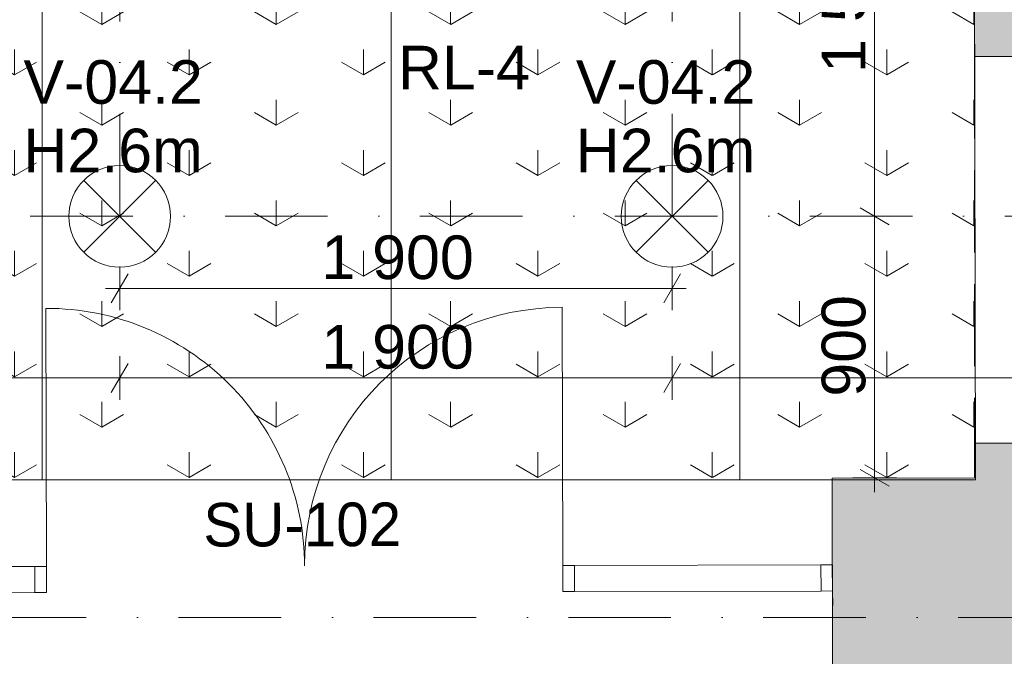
# Model space of a CAD drawing. Header units: millimetres. Extents: x -2532 to 181134, y -4151 to 53885.
# Tile 79 of 165: x 9918 to 13305, y 13761 to 15951. Entities that reach past the tile are written whole.
import ezdxf
from ezdxf.enums import TextEntityAlignment as Align

# ---------------------------------------------------------------- set-up
doc = ezdxf.new("R2010")
doc.units = ezdxf.units.MM
doc.header["$MEASUREMENT"] = 0
doc.linetypes.add('Dot & Dashed', pattern=[670.277762, 352.777767, -176.388884, 0, -141.111112])
doc.linetypes.add('Hidden Line', pattern=[391.222223, 282.222223, -109])
for name, color, linetype in [('AR - Seinad SS 2', 7, 'Continuous'), ('AR - Seinad SS.ol', 7, 'Continuous'), ('AR - Teljed', 7, 'Continuous'), ('ARCHICAD Doors', 7, 'Continuous'), ('New_ARCHICAD Door Markers', 7, 'Continuous'), ('New_SA - ripplaed', 7, 'Continuous'), ('SA - tähistused - laeviimistlus', 7, 'Continuous'), ('SA - tähistused - valgustus', 7, 'Continuous'), ('SA - valgustid', 7, 'Continuous')]:
    doc.layers.add(name, color=color, linetype=linetype)
for name, color, linetype, lineweight in [('AR - Seinad SS 2_Pen_No__221', 252, 'Continuous', 13), ('AR - Seinad SS.ol_Pen_No__221', 252, 'Continuous', 13), ('AR - Teljed_Pen_No__4', 8, 'Continuous', 13), ('ARCHICAD Doors_Pen_No__221', 252, 'Continuous', 13), ('New_ARCHICAD Door Markers_Pen_No__7', 7, 'Continuous', 13), ('New_ARCHICAD Doors_Pen_No__207', 5, 'Continuous', 13), ('New_SA - ripplaed_Pen_No__207', 5, 'Continuous', 9), ('SA - tähistused - laeviimistlus_Pen_No__211', 214, 'Continuous', 15), ('SA - tähistused - valgustus_Pen_No__105', 30, 'Continuous', 5), ('SA - tähistused - valgustus_Pen_No__25', 5, 'Continuous', 15), ('SA - valgustid_Pen_No__105', 30, 'Continuous', 5)]:
    doc.layers.add(name, color=color, linetype=linetype, lineweight=lineweight)
doc.styles.add('GENERATED_STYLE_1', font='txt')
doc.styles.add('GENERATED_STYLE_3', font='txt')
doc.dimstyles.new('GENERATED_STYLE__1', dxfattribs={"dimtxt": 150, "dimasz": 76, "dimexe": 0.18, "dimexo": 0.0625, "dimgap": 0.09, "dimtad": 1, "dimdec": 0, "dimzin": 0, "dimdsep": 46, "dimtxsty": 'GENERATED_STYLE_3', "dimblk": 'ARROWHEAD_2', "dimblk1": 'ARROWHEAD_2', "dimblk2": 'ARROWHEAD_2', "dimcen": 0.09, "dimse1": 1, "dimse2": 1, "dimclrd": 256, "dimclre": 256, "dimclrt": 256, "dimadec": 0, "dimazin": 0, "dimtfac": 1, "dimtdec": 4, "dimtmove": 0, "dimatfit": 3, "dimfxl": 0, "dimtolj": 1, "dimtzin": 0, "dimarcsym": 0})
doc.dimstyles.new('GENERATED_STYLE__10', dxfattribs={"dimtxt": 150, "dimasz": 76, "dimexe": 0.18, "dimexo": 0.0625, "dimgap": 0.09, "dimtad": 1, "dimdec": 0, "dimzin": 0, "dimdsep": 46, "dimtxsty": 'GENERATED_STYLE_3', "dimblk": 'ARROWHEAD_2', "dimblk1": 'ARROWHEAD_2', "dimblk2": 'ARROWHEAD_2', "dimcen": 0.09, "dimse1": 1, "dimse2": 1, "dimclrd": 256, "dimclre": 256, "dimclrt": 256, "dimadec": 0, "dimazin": 0, "dimtfac": 1, "dimtdec": 4, "dimtmove": 0, "dimatfit": 3, "dimfxl": 0, "dimtolj": 1, "dimtzin": 0, "dimarcsym": 0})
doc.dimstyles.new('GENERATED_STYLE__11', dxfattribs={"dimtxt": 150, "dimasz": 76, "dimexe": 0.18, "dimexo": 0.0625, "dimgap": 0.09, "dimtad": 1, "dimtih": 1, "dimtoh": 1, "dimdec": 0, "dimzin": 0, "dimdsep": 46, "dimtxsty": 'GENERATED_STYLE_3', "dimblk": 'ARROWHEAD_2', "dimblk1": 'ARROWHEAD_2', "dimblk2": 'ARROWHEAD_2', "dimcen": 0.09, "dimse1": 1, "dimse2": 1, "dimclrd": 256, "dimclre": 256, "dimclrt": 256, "dimadec": 0, "dimazin": 0, "dimtfac": 1, "dimtdec": 4, "dimtmove": 0, "dimatfit": 3, "dimfxl": 0, "dimtolj": 1, "dimtzin": 0, "dimarcsym": 0})
doc.dimstyles.new('GENERATED_STYLE__2', dxfattribs={"dimtxt": 150, "dimasz": 76, "dimexe": 0.18, "dimexo": 0.0625, "dimgap": 0.09, "dimtad": 1, "dimtih": 1, "dimtoh": 1, "dimdec": 0, "dimzin": 0, "dimdsep": 46, "dimtxsty": 'GENERATED_STYLE_3', "dimblk": 'ARROWHEAD_2', "dimblk1": 'ARROWHEAD_2', "dimblk2": 'ARROWHEAD_2', "dimcen": 0.09, "dimse1": 1, "dimse2": 1, "dimclrd": 256, "dimclre": 256, "dimclrt": 256, "dimadec": 0, "dimazin": 0, "dimtfac": 1, "dimtdec": 4, "dimtmove": 0, "dimatfit": 3, "dimfxl": 0, "dimtolj": 1, "dimtzin": 0, "dimarcsym": 0})
pattern_1 = [(90, (0, 0), (-600, 0), [86.603, -259.808]), (90, (300, 173.2), (-600, 0), [86.603, -259.808]), (30, (0, 0), (-300, 519.615), [86.603, -259.808]), (30, (0, 346.4), (-300, 519.615), [86.603, -259.808]), (150, (0, 0), (300, 519.615), [86.603, -259.808]), (150, (0, 346.4), (300, 519.615), [86.603, -259.808])]

# ---------------------------------------------------------------- blocks, each defined once
blk = doc.blocks.new('Slab_190_1', base_point=(8795.5, 14368.3))
at = {"layer": 'New_SA - ripplaed_Pen_No__207', "linetype": 'Continuous'}
h = blk.add_hatch(dxfattribs=at)
h.set_pattern_fill('Grass_0001', color=256, style=0, pattern_type=2)
h.set_pattern_definition(pattern_1)
h.paths.add_polyline_path([(8795.5, 14368.3), (9995.5, 14368.3), (9995.5, 16168.3), (8818.1, 16168.3), (8795.5, 14472.9)])
at = {"layer": 'New_SA - ripplaed_Pen_No__207', "linetype": 'Continuous', "flags": 128}
blk.add_lwpolyline([(8795.5, 14368.3), (9995.5, 14368.3), (9995.5, 16168.3), (8818.1, 16168.3), (8795.5, 14472.9)], close=True, dxfattribs=at)
blk = doc.blocks.new('Slab_191_1', base_point=(9995.5, 14368.3))
at = {"layer": 'New_SA - ripplaed_Pen_No__207', "linetype": 'Continuous'}
h = blk.add_hatch(dxfattribs=at)
h.set_pattern_fill('Grass_0001', color=256, style=0, pattern_type=2)
h.set_pattern_definition(pattern_1)
h.paths.add_polyline_path([(9995.5, 14368.3), (11195.5, 14368.3), (11195.5, 16168.3), (9995.5, 16168.3)])
at = {"layer": 'New_SA - ripplaed_Pen_No__207', "linetype": 'Continuous', "flags": 128}
blk.add_lwpolyline([(9995.5, 14368.3), (11195.5, 14368.3), (11195.5, 16168.3), (9995.5, 16168.3)], close=True, dxfattribs=at)
blk = doc.blocks.new('Slab_192_1', base_point=(11195.5, 14368.3))
at = {"layer": 'New_SA - ripplaed_Pen_No__207', "linetype": 'Continuous'}
h = blk.add_hatch(dxfattribs=at)
h.set_pattern_fill('Grass_0001', color=256, style=0, pattern_type=2)
h.set_pattern_definition(pattern_1)
h.paths.add_polyline_path([(11195.5, 14368.3), (12395.5, 14368.3), (12395.5, 16168.3), (11195.5, 16168.3)])
at = {"layer": 'New_SA - ripplaed_Pen_No__207', "linetype": 'Continuous', "flags": 128}
blk.add_lwpolyline([(11195.5, 14368.3), (12395.5, 14368.3), (12395.5, 16168.3), (11195.5, 16168.3)], close=True, dxfattribs=at)
blk = doc.blocks.new('Slab_193_1', base_point=(12395.5, 14368.3))
at = {"layer": 'New_SA - ripplaed_Pen_No__207', "linetype": 'Continuous'}
h = blk.add_hatch(dxfattribs=at)
h.set_pattern_fill('Grass_0001', color=256, style=0, pattern_type=2)
h.set_pattern_definition(pattern_1)
h.paths.add_polyline_path([(12395.5, 14368.3), (13205.6, 14368.3), (13201.6, 16168.3), (12395.5, 16168.3)])
at = {"layer": 'New_SA - ripplaed_Pen_No__207', "linetype": 'Continuous', "flags": 128}
blk.add_lwpolyline([(12395.5, 14368.3), (13205.6, 14368.3), (13201.6, 16168.3), (12395.5, 16168.3)], close=True, dxfattribs=at)
blk = doc.blocks.new('Simple Door Opening')
at = {"layer": 'ARCHICAD Doors_Pen_No__221', "linetype": 'Hidden Line'}
for p, q in [((-665, 570), (665, 570)), ((-665, 0), (665, 0))]:
    blk.add_line(p, q, dxfattribs=at)
blk = doc.blocks.new('Wall_33_1', base_point=(13771.7, 16117))
at = {"layer": 'AR - Seinad SS.ol_Pen_No__221', "linetype": 'Continuous'}
for points in [[(13201.7, 16117), (13201.7, 15824.3), (13771.7, 15824.3), (13771.7, 16117)], [(13201.7, 14375), (13771.7, 14375.9), (13771.7, 14494.3), (13201.7, 14494.3)]]:
    blk.add_hatch(color=256, dxfattribs=at).paths.add_polyline_path(points)
for p, q in [((13771.7, 15824.3), (13201.7, 15824.3)), ((13771.7, 14494.3), (13201.7, 14494.3))]:
    blk.add_line(p, q, dxfattribs=at)
at = {"layer": 'AR - Seinad SS.ol_Pen_No__221', "linetype": 'Continuous', "flags": 128}
for points in [[(13201.7, 16117), (13201.7, 15824.3)], [(13771.7, 15824.3), (13771.7, 16117)], [(13201.7, 14494.3), (13201.7, 14375)], [(13771.7, 14375.9), (13771.7, 14494.3)]]:
    blk.add_lwpolyline(points, dxfattribs=at)
at = {"layer": 'ARCHICAD Doors', "linetype": 'Continuous', "xscale": -1, "zscale": 1000, "rotation": 90}
blk.add_blockref('Simple Door Opening', (13771.7, 15159.3), dxfattribs=at)
blk = doc.blocks.new('Standard grid marker')
at = {"layer": 'AR - Teljed_Pen_No__4', "linetype": 'Dot & Dashed'}
blk.add_line((1000, 0), (44867.9, 0), dxfattribs=at)
at = {"layer": 'AR - Teljed_Pen_No__4', "style": 'GENERATED_STYLE_1'}
for tag, p in [('AC_MarkerText_1_0', (-300, 14.3)), ('AC_MarkerText_1_1', (46167.9, 14.3))]:
    blk.add_attdef(tag, text='', height=250, dxfattribs=at).set_placement(p, align=Align.MIDDLE_CENTER)
blk = doc.blocks.new('Pendant Lamp 22')
at = {"layer": 'SA - valgustid_Pen_No__105', "linetype": 'Continuous'}
for p, q in [((-123.7, 123.7), (123.7, -123.7)), ((-123.7, -123.7), (123.7, 123.7))]:
    blk.add_line(p, q, dxfattribs=at)
for start, end in [(0, 180), (180, 0)]:
    blk.add_arc((0, 0), 175, start, end, dxfattribs=at)
blk = doc.blocks.new('*D2163')
at = {"layer": 'SA - tähistused - valgustus_Pen_No__105', "linetype": 'Continuous'}
for p, q in [((7190.3, 14768.8), (7132.6, 14668.8)), ((7161.5, 14643.8), (7161.5, 14793.8)), ((10290.8, 14768.8), (10233.1, 14668.8)), ((10262, 14643.8), (10262, 14793.8)), ((7161.5, 14718.8), (10262, 14718.8))]:
    blk.add_line(p, q, dxfattribs=at)
at = {"layer": 'SA - tähistused - valgustus_Pen_No__105', "insert": (8455.3, 14748.8), "char_height": 150, "attachment_point": 7, "style": 'GENERATED_STYLE_3'}
blk.add_mtext('\\A1;{\\pql;\\fArial|b0|i0|c0|p34;3\xa0100}', dxfattribs=at)
blk = doc.blocks.new('ARROWHEAD_2')
at = {"linetype": 'Continuous'}
for p, q in [((-0.378, -0.655), (0.378, 0.655)), ((0, 0), (-1, 0))]:
    blk.add_line(p, q, dxfattribs=at)
blk = doc.blocks.new('*D2164')
at = {"layer": 'SA - tähistused - valgustus_Pen_No__105', "linetype": 'Continuous'}
for p, q in [((10290.8, 14768.8), (10233.1, 14668.8)), ((10262, 14643.8), (10262, 14793.8)), ((12190.8, 14768.8), (12133.1, 14668.8)), ((12162, 14643.8), (12162, 14793.8)), ((10262, 14718.8), (12162, 14718.8))]:
    blk.add_line(p, q, dxfattribs=at)
at = {"layer": 'SA - tähistused - valgustus_Pen_No__105', "insert": (10955.5, 14748.8), "char_height": 150, "attachment_point": 7, "style": 'GENERATED_STYLE_3'}
blk.add_mtext('\\A1;{\\pql;\\fArial|b0|i0|c0|p34;1\xa0900}', dxfattribs=at)
blk = doc.blocks.new('*D2165')
at = {"layer": 'SA - tähistused - valgustus_Pen_No__105', "linetype": 'Continuous'}
for p, q in [((12190.8, 14768.8), (12133.1, 14668.8)), ((12162, 14643.8), (12162, 14793.8)), ((15290.6, 14768.8), (15232.8, 14668.8)), ((15261.7, 14643.8), (15261.7, 14793.8)), ((12162, 14718.8), (15261.7, 14718.8))]:
    blk.add_line(p, q, dxfattribs=at)
at = {"layer": 'SA - tähistused - valgustus_Pen_No__105', "insert": (13455.4, 14748.8), "char_height": 150, "attachment_point": 7, "style": 'GENERATED_STYLE_3'}
blk.add_mtext('\\A1;{\\pql;\\fArial|b0|i0|c0|p34;3\xa0100}', dxfattribs=at)
blk = doc.blocks.new('*D2168')
at = {"layer": 'SA - tähistused - valgustus_Pen_No__105', "linetype": 'Continuous'}
for p, q in [((12933.7, 15274.8), (12783.7, 15274.8)), ((12808.7, 15303.7), (12908.7, 15246)), ((12858.7, 14375), (12858.7, 15274.8)), ((12808.7, 14403.9), (12908.7, 14346.1)), ((12933.7, 14375), (12783.7, 14375)), ((12858.7, 14326.1), (12858.7, 14375))]:
    blk.add_line(p, q, dxfattribs=at)
at = {"layer": 'SA - tähistused - valgustus_Pen_No__105', "insert": (12828.7, 14654.2), "char_height": 150, "attachment_point": 7, "rotation": 90, "style": 'GENERATED_STYLE_3'}
blk.add_mtext('\\A1;{\\pql;\\fArial|b0|i0|c0|p34;900}', dxfattribs=at)
blk = doc.blocks.new('*D2169')
at = {"layer": 'SA - tähistused - valgustus_Pen_No__105', "linetype": 'Continuous'}
for p, q in [((12808.7, 16803.7), (12908.7, 16746)), ((12933.7, 16774.8), (12783.7, 16774.8)), ((12858.7, 15274.8), (12858.7, 16774.8)), ((12933.7, 15274.8), (12783.7, 15274.8)), ((12808.7, 15303.7), (12908.7, 15246))]:
    blk.add_line(p, q, dxfattribs=at)
at = {"layer": 'SA - tähistused - valgustus_Pen_No__105', "insert": (12828.7, 15768.4), "char_height": 150, "attachment_point": 7, "rotation": 90, "style": 'GENERATED_STYLE_3'}
blk.add_mtext('\\A1;{\\pql;\\fArial|b0|i0|c0|p34;1\xa0500}', dxfattribs=at)
blk = doc.blocks.new('*D2333')
at = {"layer": 'SA - tähistused - valgustus_Pen_No__25', "linetype": 'Continuous'}
for p, q in [((9345.4, 16746), (9245.4, 16803.7)), ((9295.4, 16774.8), (9295.4, 16823.7)), ((9370.4, 16774.8), (9220.4, 16774.8)), ((9295.4, 15274.8), (9295.4, 16774.8)), ((9370.4, 15274.8), (9220.4, 15274.8)), ((9245.4, 15303.7), (9345.4, 15246)), ((9295.4, 15225.9), (9295.4, 15274.8))]:
    blk.add_line(p, q, dxfattribs=at)
at = {"layer": 'SA - tähistused - valgustus_Pen_No__25', "insert": (9265.4, 15768.4), "char_height": 150, "attachment_point": 7, "rotation": 90, "style": 'GENERATED_STYLE_3'}
blk.add_mtext('\\A1;{\\pql;\\fArial|b0|i0|c0|p34;1\xa0500}', dxfattribs=at)
blk = doc.blocks.new('*D2334')
at = {"layer": 'SA - tähistused - valgustus_Pen_No__25', "linetype": 'Continuous'}
for p, q in [((10290.8, 15076.8), (10233.1, 14976.8)), ((10262, 14951.8), (10262, 15101.8)), ((12133.1, 14976.8), (12190.8, 15076.8)), ((12162, 14951.8), (12162, 15101.8)), ((10213.1, 15026.8), (10262, 15026.8)), ((10262, 15026.8), (12162, 15026.8)), ((12162, 15026.8), (12210.9, 15026.8))]:
    blk.add_line(p, q, dxfattribs=at)
at = {"layer": 'SA - tähistused - valgustus_Pen_No__25', "insert": (10955.5, 15056.8), "char_height": 150, "attachment_point": 7, "style": 'GENERATED_STYLE_3'}
blk.add_mtext('\\A1;{\\pql;\\fArial|b0|i0|c0|p34;1\xa0900}', dxfattribs=at)
blk = doc.blocks.new('Label_120_1', base_point=(10262, 15274.8))
at = {"layer": 'SA - tähistused - valgustus_Pen_No__105', "char_height": 150, "attachment_point": 1, "style": 'GENERATED_STYLE_3'}
for s, insert in [('\\A1;{\\pql;\\pt0,105000;\\fArial|b0|i0|c0|p34;V-04.2\\fArial|b0|i0|c0|p34;\\A1{\\H.66x;\\S^  ;}\\fArial|b0|i0|c0|p34;\\fArial|b0|i0|c0|p34;\\A1{\\H.66x;\\S^  ;}\\fArial|b0|i0|c0|p34; \\fArial|b0|i0|c0|p34;\\fArial|b0|i0|c0|p34;\\fArial|b0|i0|c0|p34;\\fArial|b0|i0|c0|p34;\\fArial|b0|i0|c0|p34;\\fArial|b0|i0|c0|p34;\\fArial|b0|i0|c0|p34;\\fArial|b0|i0|c0|p34;\\fArial|b0|i0|c0|p34;\\fArial|b0|i0|c0|p34;\\fArial|b0|i0|c0|p34;\\fArial|b0|i0|c0|p34;\\fArial|b0|i0|c0|p34;\\fArial|b0|i0|c0|p34;\\fArial|b0|i0|c0|p34;\\fArial|b0|i0|c0|p34;\\fArial|b0|i0|c0|p34;\\fArial|b0|i0|c0|p34;\\fArial|b0|i0|c0|p34;\\fArial|b0|i0|c0|p34;\\fArial|b0|i0|c0|p34;\\fArial|b0|i0|c0|p34;\\fArial|b0|i0|c0|p34;\\fArial|b0|i0|c0|p34;\\fArial|b0|i0|c0|p34;\\fArial|b0|i0|c0|p34;\\fArial|b0|i0|c0|p34;\\fArial|b0|i0|c0|p34;\\fArial|b0|i0|c0|p34;\\fArial|b0|i0|c0|p34;\\fArial|b0|i0|c0|p34;\\fArial|b0|i0|c0|p34;\\fArial|b0|i0|c0|p34;\\fArial|b0|i0|c0|p34;\\fArial|b0|i0|c0|p34;\\fArial|b0|i0|c0|p34;\\fArial|b0|i0|c0|p34;\\fArial|b0|i0|c0|p34;\\fArial|b0|i0|c0|p34;\\fArial|b0|i0|c0|p34;\\fArial|b0|i0|c0|p34;\\fArial|b0|i0|c0|p34;\\fArial|b0|i0|c0|p34;}', (9930.8, 15812)), ('\\A1;{\\pql;\\pt0,105000;\\fArial|b0|i0|c0|p34;H2.6m \\fArial|b0|i0|c0|p34;\\A1{\\H.66x;\\S^  ;}\\fArial|b0|i0|c0|p34;\\fArial|b0|i0|c0|p34;\\A1{\\H.66x;\\S^  ;}\\fArial|b0|i0|c0|p34;\\fArial|b0|i0|c0|p34;\\fArial|b0|i0|c0|p34;\\fArial|b0|i0|c0|p34;\\fArial|b0|i0|c0|p34;\\fArial|b0|i0|c0|p34;\\fArial|b0|i0|c0|p34;\\fArial|b0|i0|c0|p34;\\fArial|b0|i0|c0|p34;\\fArial|b0|i0|c0|p34;\\fArial|b0|i0|c0|p34;\\fArial|b0|i0|c0|p34;\\fArial|b0|i0|c0|p34;\\fArial|b0|i0|c0|p34;\\fArial|b0|i0|c0|p34;\\fArial|b0|i0|c0|p34;\\fArial|b0|i0|c0|p34;\\fArial|b0|i0|c0|p34;\\fArial|b0|i0|c0|p34;\\fArial|b0|i0|c0|p34;\\fArial|b0|i0|c0|p34;\\fArial|b0|i0|c0|p34;\\fArial|b0|i0|c0|p34;\\fArial|b0|i0|c0|p34;\\fArial|b0|i0|c0|p34;\\fArial|b0|i0|c0|p34;\\fArial|b0|i0|c0|p34;\\fArial|b0|i0|c0|p34;\\fArial|b0|i0|c0|p34;\\fArial|b0|i0|c0|p34;\\fArial|b0|i0|c0|p34;\\fArial|b0|i0|c0|p34;\\fArial|b0|i0|c0|p34;\\fArial|b0|i0|c0|p34;\\fArial|b0|i0|c0|p34;\\fArial|b0|i0|c0|p34;\\fArial|b0|i0|c0|p34;\\fArial|b0|i0|c0|p34;\\fArial|b0|i0|c0|p34;\\fArial|b0|i0|c0|p34;\\fArial|b0|i0|c0|p34;\\fArial|b0|i0|c0|p34;\\fArial|b0|i0|c0|p34;\\fArial|b0|i0|c0|p34;}', (9930.8, 15576.3))]:
    blk.add_mtext(s, dxfattribs=dict(at, insert=insert))
blk = doc.blocks.new('Label_121_1', base_point=(12162, 15274.8))
at = {"layer": 'SA - tähistused - valgustus_Pen_No__105', "char_height": 150, "attachment_point": 1, "style": 'GENERATED_STYLE_3'}
for s, insert in [('\\A1;{\\pql;\\pt0,105000;\\fArial|b0|i0|c0|p34;V-04.2\\fArial|b0|i0|c0|p34;\\A1{\\H.66x;\\S^  ;}\\fArial|b0|i0|c0|p34;\\fArial|b0|i0|c0|p34;\\A1{\\H.66x;\\S^  ;}\\fArial|b0|i0|c0|p34; \\fArial|b0|i0|c0|p34;\\fArial|b0|i0|c0|p34;\\fArial|b0|i0|c0|p34;\\fArial|b0|i0|c0|p34;\\fArial|b0|i0|c0|p34;\\fArial|b0|i0|c0|p34;\\fArial|b0|i0|c0|p34;\\fArial|b0|i0|c0|p34;\\fArial|b0|i0|c0|p34;\\fArial|b0|i0|c0|p34;\\fArial|b0|i0|c0|p34;\\fArial|b0|i0|c0|p34;\\fArial|b0|i0|c0|p34;\\fArial|b0|i0|c0|p34;\\fArial|b0|i0|c0|p34;\\fArial|b0|i0|c0|p34;\\fArial|b0|i0|c0|p34;\\fArial|b0|i0|c0|p34;\\fArial|b0|i0|c0|p34;\\fArial|b0|i0|c0|p34;\\fArial|b0|i0|c0|p34;\\fArial|b0|i0|c0|p34;\\fArial|b0|i0|c0|p34;\\fArial|b0|i0|c0|p34;\\fArial|b0|i0|c0|p34;\\fArial|b0|i0|c0|p34;\\fArial|b0|i0|c0|p34;\\fArial|b0|i0|c0|p34;\\fArial|b0|i0|c0|p34;\\fArial|b0|i0|c0|p34;\\fArial|b0|i0|c0|p34;\\fArial|b0|i0|c0|p34;\\fArial|b0|i0|c0|p34;\\fArial|b0|i0|c0|p34;\\fArial|b0|i0|c0|p34;\\fArial|b0|i0|c0|p34;\\fArial|b0|i0|c0|p34;\\fArial|b0|i0|c0|p34;\\fArial|b0|i0|c0|p34;\\fArial|b0|i0|c0|p34;\\fArial|b0|i0|c0|p34;\\fArial|b0|i0|c0|p34;\\fArial|b0|i0|c0|p34;}', (11830.8, 15812)), ('\\A1;{\\pql;\\pt0,105000;\\fArial|b0|i0|c0|p34;H2.6m \\fArial|b0|i0|c0|p34;\\A1{\\H.66x;\\S^  ;}\\fArial|b0|i0|c0|p34;\\fArial|b0|i0|c0|p34;\\A1{\\H.66x;\\S^  ;}\\fArial|b0|i0|c0|p34;\\fArial|b0|i0|c0|p34;\\fArial|b0|i0|c0|p34;\\fArial|b0|i0|c0|p34;\\fArial|b0|i0|c0|p34;\\fArial|b0|i0|c0|p34;\\fArial|b0|i0|c0|p34;\\fArial|b0|i0|c0|p34;\\fArial|b0|i0|c0|p34;\\fArial|b0|i0|c0|p34;\\fArial|b0|i0|c0|p34;\\fArial|b0|i0|c0|p34;\\fArial|b0|i0|c0|p34;\\fArial|b0|i0|c0|p34;\\fArial|b0|i0|c0|p34;\\fArial|b0|i0|c0|p34;\\fArial|b0|i0|c0|p34;\\fArial|b0|i0|c0|p34;\\fArial|b0|i0|c0|p34;\\fArial|b0|i0|c0|p34;\\fArial|b0|i0|c0|p34;\\fArial|b0|i0|c0|p34;\\fArial|b0|i0|c0|p34;\\fArial|b0|i0|c0|p34;\\fArial|b0|i0|c0|p34;\\fArial|b0|i0|c0|p34;\\fArial|b0|i0|c0|p34;\\fArial|b0|i0|c0|p34;\\fArial|b0|i0|c0|p34;\\fArial|b0|i0|c0|p34;\\fArial|b0|i0|c0|p34;\\fArial|b0|i0|c0|p34;\\fArial|b0|i0|c0|p34;\\fArial|b0|i0|c0|p34;\\fArial|b0|i0|c0|p34;\\fArial|b0|i0|c0|p34;\\fArial|b0|i0|c0|p34;\\fArial|b0|i0|c0|p34;\\fArial|b0|i0|c0|p34;\\fArial|b0|i0|c0|p34;\\fArial|b0|i0|c0|p34;\\fArial|b0|i0|c0|p34;\\fArial|b0|i0|c0|p34;\\fArial|b0|i0|c0|p34;}', (11830.8, 15576.3))]:
    blk.add_mtext(s, dxfattribs=dict(at, insert=insert))
blk = doc.blocks.new('Label_225_1', base_point=(11469.9, 15560.2))
at = {"layer": 'SA - tähistused - laeviimistlus_Pen_No__211', "insert": (11219, 15861.6), "char_height": 150, "attachment_point": 1, "style": 'GENERATED_STYLE_3'}
blk.add_mtext('\\A1;{\\pql;\\pt0,211000;\\fArial|b0|i0|c0|p34;RL-4\\fArial|b0|i0|c0|p34;\\A1{\\H.66x;\\S^  ;}\\fArial|b0|i0|c0|p34;\\fArial|b0|i0|c0|p34;\\A1{\\H.66x;\\S^  ;}\\fArial|b0|i0|c0|p34; \\fArial|b0|i0|c0|p34;\\fArial|b0|i0|c0|p34;\\fArial|b0|i0|c0|p34;\\fArial|b0|i0|c0|p34;\\fArial|b0|i0|c0|p34;\\fArial|b0|i0|c0|p34;\\fArial|b0|i0|c0|p34;\\fArial|b0|i0|c0|p34;\\fArial|b0|i0|c0|p34;\\fArial|b0|i0|c0|p34;\\fArial|b0|i0|c0|p34;\\fArial|b0|i0|c0|p34;\\fArial|b0|i0|c0|p34;\\fArial|b0|i0|c0|p34;\\fArial|b0|i0|c0|p34;\\fArial|b0|i0|c0|p34;\\fArial|b0|i0|c0|p34;\\fArial|b0|i0|c0|p34;\\fArial|b0|i0|c0|p34;\\fArial|b0|i0|c0|p34;\\fArial|b0|i0|c0|p34;\\fArial|b0|i0|c0|p34;\\fArial|b0|i0|c0|p34;\\fArial|b0|i0|c0|p34;\\fArial|b0|i0|c0|p34;\\fArial|b0|i0|c0|p34;\\fArial|b0|i0|c0|p34;\\fArial|b0|i0|c0|p34;\\fArial|b0|i0|c0|p34;\\fArial|b0|i0|c0|p34;\\fArial|b0|i0|c0|p34;\\fArial|b0|i0|c0|p34;\\fArial|b0|i0|c0|p34;\\fArial|b0|i0|c0|p34;\\fArial|b0|i0|c0|p34;\\fArial|b0|i0|c0|p34;\\fArial|b0|i0|c0|p34;\\fArial|b0|i0|c0|p34;\\fArial|b0|i0|c0|p34;\\fArial|b0|i0|c0|p34;\\fArial|b0|i0|c0|p34;\\fArial|b0|i0|c0|p34;\\fArial|b0|i0|c0|p34;}', dxfattribs=at)
blk = doc.blocks.new('New Door 8')
at = {"layer": 'ARCHICAD Doors_Pen_No__221', "linetype": 'Continuous'}
blk.add_hatch(color=256, dxfattribs=at).paths.add_polyline_path([(1816.7, 720), (1816.6, 720), (1816.6, 0), (1816.7, 0)])
for p, q in [((1816.6, 720), (1816.6, 0)), ((1816.7, 720), (1816.6, 720))]:
    blk.add_line(p, q, dxfattribs=at)
blk = doc.blocks.new('Wall_364_1', base_point=(8796.5, 13648.3))
at = {"layer": 'AR - Seinad SS.ol_Pen_No__221', "linetype": 'Continuous'}
blk.add_hatch(color=256, dxfattribs=at).paths.add_polyline_path([(12712.8, 14374.3), (12713.9, 13654.3), (15283.8, 13658.2), (15282.7, 14378.2)])
at = {"layer": 'AR - Seinad SS.ol_Pen_No__221', "linetype": 'Continuous', "flags": 128}
blk.add_lwpolyline([(13201.7, 14375), (12712.8, 14374.3)], dxfattribs=at)
at = {"layer": 'ARCHICAD Doors', "linetype": 'Continuous', "zscale": 1000, "rotation": 0.08691170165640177}
blk.add_blockref('New Door 8', (10897.2, 13651.5), dxfattribs=at)
blk = doc.blocks.new('D Marker 22[58]_1', base_point=(10897.6, 14072))
at = {"layer": 'New_ARCHICAD Door Markers_Pen_No__7', "style": 'GENERATED_STYLE_1'}
blk.add_attdef('AC_WIDO_ID', text='', height=150, rotation=0.1164, dxfattribs=at).set_placement((10550, 14093.8), align=Align.BOTTOM_LEFT)
blk = doc.blocks.new('Arch Double Door_ 2 Sidelights_ Transom 22[61]_1')
at = {"layer": 'New_ARCHICAD Doors_Pen_No__207', "linetype": 'Continuous'}
for p, q in [((10010.1, 14070.2), (10008.3, 14958.2)), ((11786.1, 14073.8), (11784.3, 14961.8)), ((9121.1, 14068.4), (9970.1, 14070.1)), ((9970.1, 14070.1), (10010.1, 14070.2)), ((9970.1, 14070.1), (9970.3, 13980.1)), ((9970.3, 13980.1), (9970.1, 14070.1)), ((10010.1, 14070.2), (10010.3, 13980.2)), ((11786.1, 14073.8), (11826.1, 14073.9)), ((11786.3, 13983.8), (11786.1, 14073.8)), ((11826.1, 14073.9), (12674.1, 14075.6)), ((11826.3, 13983.9), (11826.1, 14073.9)), ((11826.1, 14073.9), (11826.3, 13983.9)), ((12674.1, 14075.6), (12714.1, 14075.7)), ((12674.1, 14075.6), (12674.3, 13985.6)), ((12674.3, 13985.6), (12674.1, 14075.6)), ((12714.1, 14075.7), (12714.3, 13985.7)), ((12714.1, 14075.7), (12714.3, 13985.7)), ((12714.1, 14075.7), (12714.3, 13985.7)), ((9970.3, 13980.1), (9121.3, 13978.4)), ((10010.3, 13980.2), (9970.3, 13980.1)), ((11826.3, 13983.9), (11786.3, 13983.8)), ((12674.3, 13985.6), (11826.3, 13983.9)), ((12714.3, 13985.7), (12674.3, 13985.6)), ((12714.3, 13985.7), (12714.4, 13935.7))]:
    blk.add_line(p, q, dxfattribs=at)
for centre, start, end in [((10010.1, 14070.2), 0.1164, 90.1164), ((11786.1, 14073.8), 90.1164, 180.1164)]:
    blk.add_arc(centre, 888, start, end, dxfattribs=at)
at = {"layer": 'New_ARCHICAD Door Markers'}
ref = blk.add_blockref('D Marker 22[58]_1', (10897.6, 14072), dxfattribs=at)
ref.add_attrib('AC_WIDO_ID', 'SU-102', dxfattribs={"layer": 'New_ARCHICAD Door Markers_Pen_No__7', "color": 7, "height": 150, "rotation": 0.1164, "style": 'GENERATED_STYLE_1'}).set_placement((10550, 14093.8), align=Align.BOTTOM_LEFT)
blk = doc.blocks.new('Wall_371_1', base_point=(9081.2, 14068.3))
at = {"layer": 'AR - Seinad SS 2_Pen_No__221', "linetype": 'Continuous'}
for p, q in [((12714.1, 14075.7), (12714.3, 13985.7)), ((12714.3, 13985.7), (12714.4, 13935.7))]:
    blk.add_line(p, q, dxfattribs=at)
at = {"layer": 'New_ARCHICAD Doors_Pen_No__207', "linetype": 'Continuous'}
blk.add_blockref('Arch Double Door_ 2 Sidelights_ Transom 22[61]_1', (0, 0), dxfattribs=at)

msp = doc.modelspace()

# ---------------------------------------------------------------- linework, layer by layer
at = {"layer": 'SA - tähistused - valgustus_Pen_No__105', "linetype": 'Dot & Dashed'}
for p, q in [((10262, 15274.8), (10262, 16774.8)), ((12162, 15274.8), (12162, 16774.8)), ((5261.5, 15274.8), (17861.7, 15274.8))]:
    msp.add_line(p, q, dxfattribs=at)

# ---------------------------------------------------------------- block references
at = {"layer": 'AR - Seinad SS 2'}
msp.add_blockref('Wall_371_1', (9081.2, 14068.3), dxfattribs=at)
at = {"layer": 'AR - Seinad SS.ol'}
for name, p in [('Wall_33_1', (13771.7, 16117)), ('Wall_364_1', (8796.5, 13648.3))]:
    msp.add_blockref(name, p, dxfattribs=at)
at = {"layer": 'AR - Teljed', "linetype": 'Continuous', "zscale": 1000}
msp.add_blockref('Standard grid marker', (-1931.8, 13894.8), dxfattribs=at)
at = {"layer": 'New_SA - ripplaed', "linetype": 'Continuous'}
for name, p in [('Slab_190_1', (8795.5, 14368.3)), ('Slab_191_1', (9995.5, 14368.3)), ('Slab_192_1', (11195.5, 14368.3)), ('Slab_193_1', (12395.5, 14368.3))]:
    msp.add_blockref(name, p, dxfattribs=at)
at = {"layer": 'SA - tähistused - laeviimistlus', "linetype": 'Continuous'}
msp.add_blockref('Label_225_1', (11469.9, 15560.2), dxfattribs=at)
at = {"layer": 'SA - tähistused - valgustus', "linetype": 'Continuous'}
for name, p in [('Label_120_1', (10262, 15274.8)), ('Label_121_1', (12162, 15274.8))]:
    msp.add_blockref(name, p, dxfattribs=at)
at = {"layer": 'SA - valgustid', "linetype": 'Continuous', "zscale": 1000}
for p in [(10262, 15274.8), (12162, 15274.8)]:
    msp.add_blockref('Pendant Lamp 22', p, dxfattribs=at)

# ---------------------------------------------------------------- dimensions: what is measured, and where the dimension line sits
at = {"layer": 'SA - tähistused - valgustus', "linetype": 'Continuous'}
for base, p1, p2, dimstyle, picture, middle in [((9295.4, 16774.8), (10262, 15274.8), (10262, 16774.8), 'GENERATED_STYLE__10', '*D2333', (9190.4, 16032.4)), ((12858.7, 16774.8), (12162, 15274.8), (12162, 16774.8), 'GENERATED_STYLE__1', '*D2169', (12753.7, 16032.4)), ((12858.7, 15274.8), (13201.7, 14375), (12162, 15274.8), 'GENERATED_STYLE__1', '*D2168', (12753.7, 14829.9))]:
    dim = msp.add_linear_dim(base=base, p1=p1, p2=p2, angle=90, dimstyle=dimstyle, dxfattribs=at)
    dim.commit()
    dim.dimension.update_dxf_attribs({"geometry": picture, "text_midpoint": middle, "dimtype": 160, "text_rotation": 90})
for base, p1, p2, dimstyle, picture, middle in [((12162, 15026.8), (10262, 15274.8), (12162, 15274.8), 'GENERATED_STYLE__11', '*D2334', (11219.5, 15131.8)), ((10261.9536, 14718.8085), (7161.4765, 15274.8353), (10261.9536, 15274.8353), 'GENERATED_STYLE__2', '*D2163', (8719.2586, 14823.8085)), ((12162, 14718.8), (10262, 15274.8), (12162, 15274.8), 'GENERATED_STYLE__2', '*D2164', (11219.5, 14823.8)), ((15261.7, 14718.8), (12162, 15274.8), (15261.7, 15274.8), 'GENERATED_STYLE__2', '*D2165', (13719.4, 14823.8))]:
    dim = msp.add_linear_dim(base=base, p1=p1, p2=p2, dimstyle=dimstyle, dxfattribs=at)
    dim.commit()
    dim.dimension.update_dxf_attribs({"geometry": picture, "text_midpoint": middle, "dimtype": 160})

doc.saveas('drawing.dxf')
